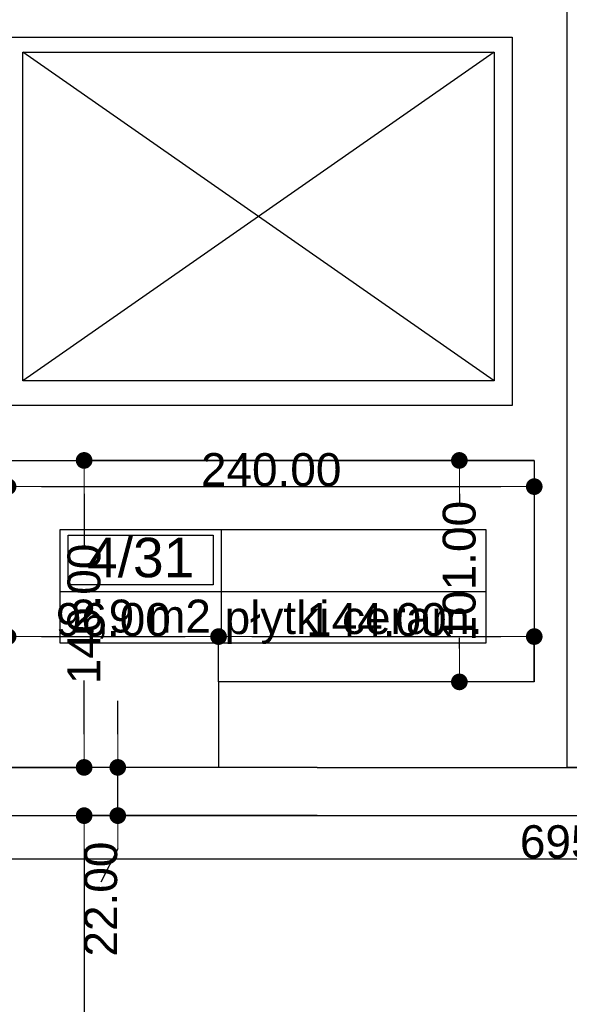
# Model space of a CAD drawing. Header units: millimetres. Extents: x -175445 to -20415, y -559200 to 231527.
# Tile 67 of 256: x -135325 to -132818, y -171981 to -167491. Entities that reach past the tile are written whole.
import ezdxf
from ezdxf.enums import TextEntityAlignment as Align

# ---------------------------------------------------------------- set-up
doc = ezdxf.new("R2010")
doc.units = ezdxf.units.MM
doc.header["$MEASUREMENT"] = 0
for name, color, linetype in [('Polilinia', 7, 'Continuous'), ('Strefa', 9, 'Continuous'), ('Słup', 7, 'Continuous'), ('Wymiary', 9, 'Continuous'), ('Ściana', 7, 'Continuous')]:
    doc.layers.add(name, color=color, linetype=linetype)
doc.styles.add('Arial', font='txt')
doc.dimstyles.new('GENERATED_STYLE__1', dxfattribs={"dimtxt": 150, "dimasz": 152, "dimexe": 0.18, "dimexo": 0, "dimgap": 0.09, "dimtad": 1, "dimtih": 1, "dimtoh": 1, "dimlfac": 0.1, "dimzin": 0, "dimdsep": 46, "dimtxsty": 'Arial', "dimblk": 'ARROWHEAD_11', "dimblk1": 'ARROWHEAD_11', "dimblk2": 'ARROWHEAD_11', "dimcen": 0.09, "dimclrd": 256, "dimclre": 256, "dimclrt": 256, "dimazin": 0, "dimtfac": 1, "dimtdec": 4, "dimtmove": 0, "dimatfit": 3, "dimfxl": 1, "dimtolj": 1, "dimtzin": 0, "dimarcsym": 0})
doc.dimstyles.new('GENERATED_STYLE__2', dxfattribs={"dimtxt": 150, "dimasz": 152, "dimexe": 0.18, "dimexo": 0, "dimgap": 0.09, "dimtad": 1, "dimlfac": 0.1, "dimzin": 0, "dimdsep": 46, "dimtxsty": 'Arial', "dimblk": 'ARROWHEAD_11', "dimblk1": 'ARROWHEAD_11', "dimblk2": 'ARROWHEAD_11', "dimcen": 0.09, "dimclrd": 256, "dimclre": 256, "dimclrt": 256, "dimazin": 0, "dimtfac": 1, "dimtdec": 4, "dimtmove": 0, "dimatfit": 3, "dimfxl": 1, "dimtolj": 1, "dimtzin": 0, "dimarcsym": 0})

# ---------------------------------------------------------------- blocks, each defined once
blk = doc.blocks.new('_4_31_31', base_point=(-134406.3, 25271.5))
at = {"layer": 'Strefa'}
for p, q in [((-135140.3, 25554.4), (-133198.1, 25554.4)), ((-135140.3, 25035.8), (-135140.3, 25554.4)), ((-134406.3, 25554.4), (-134406.3, 25035.8)), ((-133198.1, 25554.4), (-133198.1, 25035.8)), ((-135103.6, 25528.4), (-134443, 25528.4)), ((-135103.6, 25302.1), (-135103.6, 25528.4)), ((-134443, 25528.4), (-134443, 25302.1)), ((-134443, 25302.1), (-135103.6, 25302.1)), ((-135140.3, 25271.5), (-133198.1, 25271.5)), ((-133198.1, 25035.8), (-135140.3, 25035.8))]:
    blk.add_line(p, q, dxfattribs=at)
at = {"layer": 'Strefa', "style": 'Arial'}
for tag, height, p in [('ROOM_NUMBER', 180, (-134773.3, 25426.4)), ('ROOM_CALC_AREA', 150, (-134773.3, 25159.4)), ('floor_f', 150, (-133802.2, 25152.4))]:
    blk.add_attdef(tag, text='', height=height, dxfattribs=at).set_placement(p, align=Align.MIDDLE_CENTER)
blk = doc.blocks.new('ARROWHEAD_11')
at = {"color": 0, "linetype": 'Continuous', "lineweight": 0}
blk.add_line((0, 0), (-1, 0), dxfattribs=at)
at = {"color": 0, "linetype": 'Continuous', "lineweight": 0, "const_width": 0.25, "flags": 128}
blk.add_lwpolyline([(-0.125, 0, 1), (0.125, 0, 1)], format="xyb", close=True, dxfattribs=at)
blk = doc.blocks.new('*D1146')
at = {"layer": 'Defpoints', "color": 0}
for p in [(-129248, -168490.7), (-129248, -171317.2), (-136198, -171977.7)]:
    blk.add_point(p, dxfattribs=at)
at = {"layer": 'Wymiary', "lineweight": -2}
for p, q in [((-129248, -168490.7), (-129248, -171317.4)), ((-136198, -171977.7), (-136198, -171317)), ((-136046, -171317.2), (-129400, -171317.2))]:
    blk.add_line(p, q, dxfattribs=at)
at = {"layer": 'Wymiary', "lineweight": -2, "xscale": 152, "yscale": 152, "zscale": 152, "rotation": 180}
blk.add_blockref('ARROWHEAD_11', (-136198, -171317.2), dxfattribs=at)
at = {"layer": 'Wymiary', "lineweight": -2, "xscale": 152, "yscale": 152, "zscale": 152}
blk.add_blockref('ARROWHEAD_11', (-129248, -171317.2), dxfattribs=at)
at = {"layer": 'Wymiary', "lineweight": 13, "insert": (-132723, -171240.5), "char_height": 150, "attachment_point": 5, "style": 'Arial'}
blk.add_mtext('\\A1;695.00', dxfattribs=at)
blk = doc.blocks.new('*D1270')
at = {"layer": 'Defpoints', "color": 0}
for p in [(-135628, -168315.7), (-135378, -169610.7), (-135378, -169620.2)]:
    blk.add_point(p, dxfattribs=at)
at = {"layer": 'Wymiary', "lineweight": -2}
for p, q in [((-135628, -168315.7), (-135628, -169620.3)), ((-136440.3, -169620.2), (-135932, -169620.2)), ((-135932, -169620.2), (-135780, -169620.2)), ((-135628, -169620.2), (-135378, -169620.2)), ((-135378, -169610.7), (-135378, -169620.3)), ((-135226, -169620.2), (-135074, -169620.2))]:
    blk.add_line(p, q, dxfattribs=at)
at = {"layer": 'Wymiary', "lineweight": -2, "xscale": 152, "yscale": 152, "zscale": 152}
blk.add_blockref('ARROWHEAD_11', (-135628, -169620.2), dxfattribs=at)
at = {"layer": 'Wymiary', "lineweight": -2, "xscale": 152, "yscale": 152, "zscale": 152, "rotation": 180}
blk.add_blockref('ARROWHEAD_11', (-135378, -169620.2), dxfattribs=at)
at = {"layer": 'Wymiary', "lineweight": 13, "insert": (-136186.2, -169543.5), "char_height": 150, "attachment_point": 5, "style": 'Arial'}
blk.add_mtext('\\A1;25.00', dxfattribs=at)
blk = doc.blocks.new('*D1271')
at = {"layer": 'Defpoints', "color": 0}
for p in [(-132978, -169500.7), (-135378, -169610.7), (-132978, -169620.2)]:
    blk.add_point(p, dxfattribs=at)
at = {"layer": 'Wymiary', "lineweight": -2}
for p, q in [((-132978, -169500.7), (-132978, -169620.3)), ((-135378, -169610.7), (-135378, -169620.3)), ((-135226, -169620.2), (-133130, -169620.2))]:
    blk.add_line(p, q, dxfattribs=at)
at = {"layer": 'Wymiary', "lineweight": -2, "xscale": 152, "yscale": 152, "zscale": 152, "rotation": 180}
blk.add_blockref('ARROWHEAD_11', (-135378, -169620.2), dxfattribs=at)
at = {"layer": 'Wymiary', "lineweight": -2, "xscale": 152, "yscale": 152, "zscale": 152}
blk.add_blockref('ARROWHEAD_11', (-132978, -169620.2), dxfattribs=at)
at = {"layer": 'Wymiary', "lineweight": 13, "insert": (-134178, -169543.5), "char_height": 150, "attachment_point": 5, "style": 'Arial'}
blk.add_mtext('\\A1;240.00', dxfattribs=at)
blk = doc.blocks.new('*D1274')
at = {"layer": 'Defpoints', "color": 0}
for p in [(-134418, -170304.1), (-135378, -170540.7), (-134418, -170510.7)]:
    blk.add_point(p, dxfattribs=at)
at = {"layer": 'Wymiary', "lineweight": -2}
for p, q in [((-135378, -170540.7), (-135378, -170303.9)), ((-135226, -170304.1), (-134570, -170304.1)), ((-134418, -170510.7), (-134418, -170303.9))]:
    blk.add_line(p, q, dxfattribs=at)
at = {"layer": 'Wymiary', "lineweight": -2, "xscale": 152, "yscale": 152, "zscale": 152, "rotation": 180}
blk.add_blockref('ARROWHEAD_11', (-135378, -170304.1), dxfattribs=at)
at = {"layer": 'Wymiary', "lineweight": -2, "xscale": 152, "yscale": 152, "zscale": 152}
blk.add_blockref('ARROWHEAD_11', (-134418, -170304.1), dxfattribs=at)
at = {"layer": 'Wymiary', "lineweight": 13, "insert": (-134898, -170227.4), "char_height": 150, "attachment_point": 5, "style": 'Arial'}
blk.add_mtext('\\A1;96.00', dxfattribs=at)
blk = doc.blocks.new('*D1275')
at = {"layer": 'Defpoints', "color": 0}
for p in [(-132978, -170304.1), (-134418, -170510.7), (-132978, -170510.7)]:
    blk.add_point(p, dxfattribs=at)
at = {"layer": 'Wymiary', "lineweight": -2}
for p, q in [((-134418, -170510.7), (-134418, -170303.9)), ((-134266, -170304.1), (-133130, -170304.1)), ((-132978, -170510.7), (-132978, -170303.9))]:
    blk.add_line(p, q, dxfattribs=at)
at = {"layer": 'Wymiary', "lineweight": -2, "xscale": 152, "yscale": 152, "zscale": 152, "rotation": 180}
blk.add_blockref('ARROWHEAD_11', (-134418, -170304.1), dxfattribs=at)
at = {"layer": 'Wymiary', "lineweight": -2, "xscale": 152, "yscale": 152, "zscale": 152}
blk.add_blockref('ARROWHEAD_11', (-132978, -170304.1), dxfattribs=at)
at = {"layer": 'Wymiary', "lineweight": 13, "insert": (-133698, -170227.4), "char_height": 150, "attachment_point": 5, "style": 'Arial'}
blk.add_mtext('\\A1;144.00', dxfattribs=at)
blk = doc.blocks.new('*D1276')
at = {"layer": 'Defpoints', "color": 0}
for p in [(-135031.2, -169500.7), (-132978, -169500.7), (-135378, -170900.7)]:
    blk.add_point(p, dxfattribs=at)
at = {"layer": 'Wymiary', "lineweight": -2}
for p, q in [((-132978, -169500.7), (-135031.3, -169500.7)), ((-135031.2, -169652.7), (-135031.2, -169896.5)), ((-135031.2, -170748.7), (-135031.2, -170504.8)), ((-135378, -170900.7), (-135031, -170900.7))]:
    blk.add_line(p, q, dxfattribs=at)
at = {"layer": 'Wymiary', "lineweight": -2, "xscale": 152, "yscale": 152, "zscale": 152}
for p, rotation in [((-135031.2, -169500.7), 90), ((-135031.2, -170900.7), 270)]:
    blk.add_blockref('ARROWHEAD_11', p, dxfattribs=dict(at, rotation=rotation))
at = {"layer": 'Wymiary', "lineweight": 13, "insert": (-135031.2, -170200.7), "char_height": 150, "attachment_point": 5, "rotation": 90, "style": 'Arial'}
blk.add_mtext('\\A1;140.00', dxfattribs=at)
blk = doc.blocks.new('*D1568')
at = {"layer": 'Defpoints', "color": 0}
for p in [(-132828, -163570.7), (-129248, -164138.9), (-129248, -168490.7)]:
    blk.add_point(p, dxfattribs=at)
at = {"layer": 'Wymiary', "lineweight": -2}
for p, q in [((-132828, -163570.7), (-132828, -164139)), ((-132676, -164138.9), (-129400, -164138.9)), ((-129248, -168490.7), (-129248, -164138.7))]:
    blk.add_line(p, q, dxfattribs=at)
at = {"layer": 'Wymiary', "lineweight": -2, "xscale": 152, "yscale": 152, "zscale": 152, "rotation": 180}
blk.add_blockref('ARROWHEAD_11', (-132828, -164138.9), dxfattribs=at)
at = {"layer": 'Wymiary', "lineweight": -2, "xscale": 152, "yscale": 152, "zscale": 152}
blk.add_blockref('ARROWHEAD_11', (-129248, -164138.9), dxfattribs=at)
at = {"layer": 'Wymiary', "lineweight": 13, "insert": (-131038, -164062.1), "char_height": 150, "attachment_point": 5, "style": 'Arial'}
blk.add_mtext('\\A1;358.00', dxfattribs=at)
blk = doc.blocks.new('*D1632')
at = {"layer": 'Defpoints', "color": 0}
for p in [(-135031.2, -171120.7), (-133968, -171120.7), (-130743.7, -173560.6)]:
    blk.add_point(p, dxfattribs=at)
at = {"layer": 'Wymiary', "lineweight": -2}
for p, q in [((-133968, -171120.7), (-135031.3, -171120.7)), ((-135031.2, -171272.7), (-135031.2, -172142)), ((-135031.2, -173408.6), (-135031.2, -172767)), ((-130743.7, -173560.6), (-135031.3, -173560.6))]:
    blk.add_line(p, q, dxfattribs=at)
at = {"layer": 'Wymiary', "lineweight": -2, "xscale": 152, "yscale": 152, "zscale": 152}
for p, rotation in [((-135031.2, -171120.7), 90), ((-135031.2, -173560.6), 270)]:
    blk.add_blockref('ARROWHEAD_11', p, dxfattribs=dict(at, rotation=rotation))
at = {"layer": 'Wymiary', "lineweight": 13, "insert": (-135031.2, -172454.5), "char_height": 150, "attachment_point": 5, "rotation": 90, "style": 'Arial'}
blk.add_mtext('\\A1;244.00', dxfattribs=at)
blk = doc.blocks.new('*D1633')
at = {"layer": 'Defpoints', "color": 0}
for p in [(-134877.8, -170900.7), (-133968, -170900.7), (-133968, -171120.7)]:
    blk.add_point(p, dxfattribs=at)
at = {"layer": 'Wymiary', "lineweight": -2}
for p, q in [((-134877.8, -170748.7), (-134877.8, -170596.7)), ((-133968, -170900.7), (-134878, -170900.7)), ((-134877.8, -171120.7), (-134877.8, -170900.7)), ((-133968, -171120.7), (-134878, -171120.7)), ((-134877.8, -171272.7), (-134954.5, -171424.7))]:
    blk.add_line(p, q, dxfattribs=at)
at = {"layer": 'Wymiary', "lineweight": -2, "xscale": 152, "yscale": 152, "zscale": 152}
for p, rotation in [((-134877.8, -170900.7), 270), ((-134877.8, -171120.7), 90)]:
    blk.add_blockref('ARROWHEAD_11', p, dxfattribs=dict(at, rotation=rotation))
at = {"layer": 'Wymiary', "lineweight": 13, "insert": (-134954.5, -171501.4), "char_height": 150, "attachment_point": 5, "rotation": 90, "style": 'Arial'}
blk.add_mtext('\\A1;22.00', dxfattribs=at)
blk = doc.blocks.new('*D1634')
at = {"layer": 'Defpoints', "color": 0}
for p in [(-133319.5, -169500.7), (-132978, -169500.7), (-132978, -170510.7)]:
    blk.add_point(p, dxfattribs=at)
at = {"layer": 'Wymiary', "lineweight": -2}
for p, q in [((-132978, -169500.7), (-133319.7, -169500.7)), ((-133319.5, -169652.7), (-133319.5, -169701.5)), ((-133319.5, -170358.7), (-133319.5, -170309.8)), ((-132978, -170510.7), (-133319.7, -170510.7))]:
    blk.add_line(p, q, dxfattribs=at)
at = {"layer": 'Wymiary', "lineweight": -2, "xscale": 152, "yscale": 152, "zscale": 152}
for p, rotation in [((-133319.5, -169500.7), 90), ((-133319.5, -170510.7), 270)]:
    blk.add_blockref('ARROWHEAD_11', p, dxfattribs=dict(at, rotation=rotation))
at = {"layer": 'Wymiary', "lineweight": 13, "insert": (-133319.5, -170005.7), "char_height": 150, "attachment_point": 5, "rotation": 90, "style": 'Arial'}
blk.add_mtext('\\A1;101.00', dxfattribs=at)
blk = doc.blocks.new('*D1638')
at = {"layer": 'Defpoints', "color": 0}
for p in [(-133968, -171120.7), (-130507.2, -171120.7), (-130098, -173560.6)]:
    blk.add_point(p, dxfattribs=at)
at = {"layer": 'Wymiary', "lineweight": -2}
for p, q in [((-133968, -171120.7), (-130507, -171120.7)), ((-130507.2, -171272.7), (-130507.2, -172142)), ((-130507.2, -173408.6), (-130507.2, -172767)), ((-130098, -173560.6), (-130507.3, -173560.6))]:
    blk.add_line(p, q, dxfattribs=at)
at = {"layer": 'Wymiary', "lineweight": -2, "xscale": 152, "yscale": 152, "zscale": 152}
for p, rotation in [((-130507.2, -171120.7), 90), ((-130507.2, -173560.6), 270)]:
    blk.add_blockref('ARROWHEAD_11', p, dxfattribs=dict(at, rotation=rotation))
at = {"layer": 'Wymiary', "lineweight": 13, "insert": (-130507.2, -172454.5), "char_height": 150, "attachment_point": 5, "rotation": 90, "style": 'Arial'}
blk.add_mtext('\\A1;244.00', dxfattribs=at)
blk = doc.blocks.new('*D1639')
at = {"layer": 'Defpoints', "color": 0}
for p in [(-133968, -170900.7), (-130353.8, -170900.7), (-133968, -171120.7)]:
    blk.add_point(p, dxfattribs=at)
at = {"layer": 'Wymiary', "lineweight": -2}
for p, q in [((-130353.8, -170748.7), (-130353.8, -170596.7)), ((-133968, -170900.7), (-130353.6, -170900.7)), ((-130353.8, -171120.7), (-130353.8, -170900.7)), ((-133968, -171120.7), (-130353.6, -171120.7)), ((-130353.8, -171272.7), (-130430.5, -171424.7))]:
    blk.add_line(p, q, dxfattribs=at)
at = {"layer": 'Wymiary', "lineweight": -2, "xscale": 152, "yscale": 152, "zscale": 152}
for p, rotation in [((-130353.8, -170900.7), 270), ((-130353.8, -171120.7), 90)]:
    blk.add_blockref('ARROWHEAD_11', p, dxfattribs=dict(at, rotation=rotation))
at = {"layer": 'Wymiary', "lineweight": 13, "insert": (-130430.5, -171501.4), "char_height": 150, "attachment_point": 5, "rotation": 90, "style": 'Arial'}
blk.add_mtext('\\A1;22.00', dxfattribs=at)
blk = doc.blocks.new('*D1640')
at = {"layer": 'Defpoints', "color": 0}
for p in [(-133833, -163570.7), (-130507.2, -163570.7), (-133968, -170900.7)]:
    blk.add_point(p, dxfattribs=at)
at = {"layer": 'Wymiary', "lineweight": -2}
for p, q in [((-133833, -163570.7), (-130507, -163570.7)), ((-130507.2, -163722.7), (-130507.2, -167038.9)), ((-130507.2, -170748.7), (-130507.2, -167660.1)), ((-133968, -170900.7), (-130507, -170900.7))]:
    blk.add_line(p, q, dxfattribs=at)
at = {"layer": 'Wymiary', "lineweight": -2, "xscale": 152, "yscale": 152, "zscale": 152}
for p, rotation in [((-130507.2, -163570.7), 90), ((-130507.2, -170900.7), 270)]:
    blk.add_blockref('ARROWHEAD_11', p, dxfattribs=dict(at, rotation=rotation))
at = {"layer": 'Wymiary', "lineweight": 13, "insert": (-130507.2, -167349.5), "char_height": 150, "attachment_point": 5, "rotation": 90, "style": 'Arial'}
blk.add_mtext('\\A1;733.00', dxfattribs=at)

msp = doc.modelspace()

# ---------------------------------------------------------------- linework, layer by layer
at = {"layer": 'Polilinia', "color": 253, "flags": 128}
msp.add_lwpolyline([(-135310.319, -167638.297), (-133160.319, -167638.297), (-133160.319, -169138.297), (-135310.319, -169138.297)], close=True, dxfattribs=at)
msp.add_lwpolyline([(-133160.319, -169138.297), (-135310.319, -167638.297), (-133160.319, -167638.297), (-135310.319, -169138.297)], dxfattribs=at)
at = {"layer": 'Słup', "color": 253}
for p, q in [((-132978.018, -170510.675), (-134418.018, -170510.675)), ((-134418.018, -170510.675), (-134418.018, -170900.675))]:
    msp.add_line(p, q, dxfattribs=at)
at = {"layer": 'Ściana', "color": 253, "flags": 128}
for points in [[(-132828.018, -169500.675), (-132828.018, -165510.675)], [(-135378.018, -167570.675), (-133078.018, -167570.675)], [(-133078.018, -167570.675), (-133078.018, -169250.675)], [(-133078.018, -169250.675), (-135378.018, -169250.675)], [(-135378.018, -169500.675), (-132978.018, -169500.675)], [(-132978.018, -169500.675), (-132978.018, -170510.675)], [(-132828.018, -170900.675), (-132828.018, -169500.675)], [(-134418.018, -170900.675), (-135378.018, -170900.675)], [(-129248.018, -170900.675), (-132828.018, -170900.675)], [(-136198.018, -171120.675), (-129248.018, -171120.675)]]:
    msp.add_lwpolyline(points, dxfattribs=at)

# ---------------------------------------------------------------- block references
at = {"layer": 'Strefa', "color": 253}
ref = msp.add_blockref('_4_31_31', (-134406.269, -170098.454), dxfattribs=at)
ref.add_attrib('ROOM_NUMBER', '4/31', dxfattribs={"color": 7, "height": 180, "style": 'Arial'}).set_placement((-134773.29, -169943.507), align=Align.MIDDLE_CENTER)
ref.add_attrib('ROOM_CALC_AREA', '2,9 m2', dxfattribs={"color": 7, "height": 150, "style": 'Arial'}).set_placement((-134773.29, -170210.508), align=Align.MIDDLE_CENTER)
ref.add_attrib('floor_f', 'płytki ceram.', dxfattribs={"color": 7, "height": 150, "style": 'Arial'}).set_placement((-133802.185, -170217.554), align=Align.MIDDLE_CENTER)

# ---------------------------------------------------------------- dimensions: what is measured, and where the dimension line sits
at = {"layer": 'Wymiary', "color": 8, "lineweight": 13}
for base, p1, p2, picture, middle in [((-130507.167, -163570.675), (-133968.018, -170900.675), (-133833.018, -163570.675), '*D1640', (-130507.167, -167349.504)), ((-135031.165, -169500.675), (-135378.018, -170900.675), (-132978.018, -169500.675), '*D1276', (-135031.165, -170200.675)), ((-133319.493, -169500.675), (-132978.018, -170510.675), (-132978.018, -169500.675), '*D1634', (-133319.493, -170005.675)), ((-134877.813, -170900.675), (-133968.018, -171120.675), (-133968.018, -170900.675), '*D1633', (-134954.489, -171501.351)), ((-130353.815, -170900.675), (-133968.018, -171120.675), (-133968.018, -170900.675), '*D1639', (-130430.491, -171501.351)), ((-135031.165, -171120.675), (-130743.717, -173560.636), (-133968.018, -171120.675), '*D1632', (-135031.165, -172454.484)), ((-130507.167, -171120.675), (-130098.019, -173560.636), (-133968.018, -171120.675), '*D1638', (-130507.167, -172454.484))]:
    dim = msp.add_linear_dim(base=base, p1=p1, p2=p2, angle=90, dimstyle='GENERATED_STYLE__2', dxfattribs=at)
    dim.commit()
    dim.dimension.update_dxf_attribs({"geometry": picture, "text_midpoint": middle, "dimtype": 160, "text_rotation": 90})
for base, p1, p2, picture, middle in [((-129248.018, -164138.869), (-132828.018, -163570.675), (-129248.018, -168490.655), '*D1568', (-131038.018, -164138.869)), ((-135378.018, -169620.154), (-135628.018, -168315.675), (-135378.018, -169610.675), '*D1270', (-136186.218, -169620.154)), ((-129248.018, -171317.185), (-136198.018, -171977.675), (-129248.018, -168490.655), '*D1146', (-132723.018, -171317.185)), ((-132978.018, -169620.154), (-135378.018, -169610.675), (-132978.018, -169500.675), '*D1271', (-134178.018, -169620.154)), ((-134418.018, -170304.12), (-135378.018, -170540.675), (-134418.018, -170510.675), '*D1274', (-134898.018, -170304.12)), ((-132978.018, -170304.12), (-134418.018, -170510.675), (-132978.018, -170510.675), '*D1275', (-133698.018, -170304.12))]:
    dim = msp.add_linear_dim(base=base, p1=p1, p2=p2, dimstyle='GENERATED_STYLE__1', dxfattribs=at)
    dim.commit()
    dim.dimension.update_dxf_attribs({"geometry": picture, "text_midpoint": middle, "dimtype": 160})

doc.saveas('drawing.dxf')
